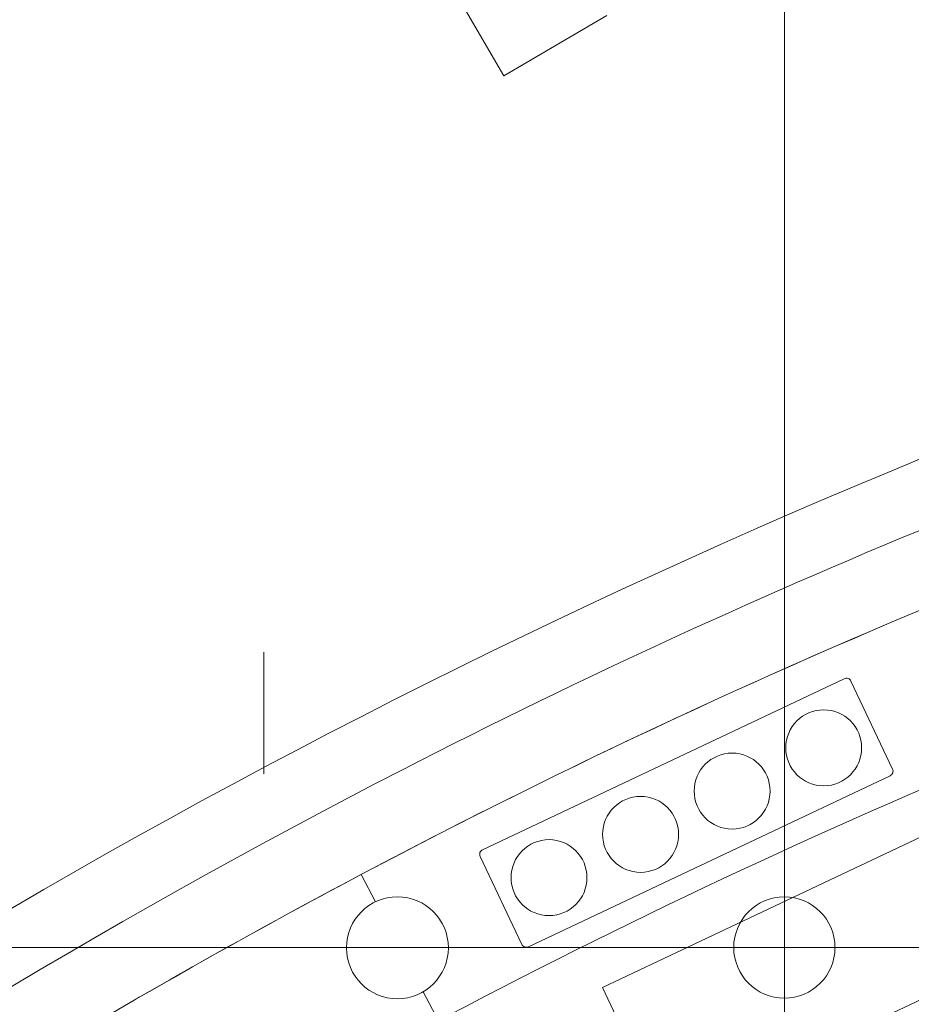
# Model space of a CAD drawing. Header units: metres. Extents: x -45 to 152, y -127 to 99.
# Tile 189 of 256: x -25.795 to -25.266, y -12.159 to -11.576. Entities that reach past the tile are written whole.
import ezdxf

# ---------------------------------------------------------------- set-up
doc = ezdxf.new("R2010")
doc.units = ezdxf.units.M
doc.linetypes.add('gestrichelt - 01', pattern=[2, 1, -1])
doc.linetypes.add('Raster 01', pattern=[2, 1, -1])
for name, color, linetype, lineweight in [('036_Bodenbelagarbeiten-350 Doppelbodenelement', 7, 'Continuous', 9), ('_1.35m (3D)', 7, 'Continuous', 9), ('_OG 2 (2D)', 7, 'Continuous', 9)]:
    doc.layers.add(name, color=color, linetype=linetype, lineweight=lineweight)
for name, color, linetype, lineweight, true_color in [('ACTES-Einrichtung Aufsicht.', 7, 'Continuous', 9, 0xa6a6a6), ('AV1-Bewegungsfläche', 7, 'gestrichelt - 01', 9, 0xd9d9d9), ('AV1-Raster', 7, 'Raster 01', 9, 0xa6a6a6)]:
    doc.layers.add(name, color=color, linetype=linetype, lineweight=lineweight, true_color=true_color)

# ---------------------------------------------------------------- blocks, each defined once
blk = doc.blocks.new('Group-2')
at = {"layer": 'AV1-Raster'}
for p, q in [((-25.65, -22.95), (-25.65, 1.35)), ((1.35, -12.15), (-40.5, -12.15))]:
    blk.add_line(p, q, dxfattribs=at)
blk = doc.blocks.new('1.35m (3D)')
at = {"layer": 'AV1-Raster', "color": 7}
blk.add_blockref('Group-2', (0, 0), dxfattribs=at)
blk = doc.blocks.new('Group-96')
at = {"color": 255, "transparency": 33554687}
blk.add_wipeout([(-25.20296, -13.12743), (-25.18909, -13.11936), (-25.17519, -13.11135), (-25.16126, -13.10339), (-25.1473, -13.09549), (-25.1333, -13.08765), (-25.11927, -13.07987), (-25.10521, -13.07214), (-25.09113, -13.06446), (-24.99266, -13.01283), (-24.8928, -12.96394), (-24.79163, -12.91784), (-24.68922, -12.87455), (-24.58565, -12.83412), (-24.48099, -12.79658), (-24.37534, -12.76194), (-24.26877, -12.73025), (-24.26209, -12.72588), (-24.25619, -12.72051), (-24.25122, -12.71427), (-24.2473, -12.70731), (-24.24455, -12.69982), (-24.24301, -12.69199), (-24.24275, -12.68401), (-24.24375, -12.6761), (-24.24377, -12.67604), (-24.24378, -12.67597), (-24.2438, -12.67591), (-24.24381, -12.67585), (-24.24382, -12.67578), (-24.24384, -12.67572), (-24.24385, -12.67566), (-24.24386, -12.6756), (-24.45971, -11.6442), (-24.46271, -11.63494), (-24.46746, -11.62644), (-24.47376, -11.61902), (-24.48138, -11.61296), (-24.49003, -11.60849), (-24.49938, -11.60579), (-24.50908, -11.60494), (-24.51876, -11.606), (-24.85258, -11.69126), (-25.17859, -11.80275), (-25.49472, -11.93976), (-25.79898, -12.10142), (-26.08946, -12.28672), (-26.36431, -12.49448), (-26.62182, -12.7234), (-26.86034, -12.97202), (-26.86039, -12.97208), (-26.86044, -12.97214), (-26.86049, -12.9722), (-26.86054, -12.97225), (-26.86059, -12.97231), (-26.86064, -12.97237), (-26.86069, -12.97243), (-26.86074, -12.97249), (-26.86033, -12.97202), (-26.866, -12.97993), (-26.87003, -12.98879), (-26.87227, -12.99827), (-26.87263, -13.008), (-26.87109, -13.01761), (-26.86772, -13.02674), (-26.86265, -13.03505), (-26.85606, -13.04222), (-26.07075, -13.74487), (-26.0645, -13.74963), (-26.05758, -13.75336), (-26.05016, -13.75595), (-26.04243, -13.75736), (-26.03458, -13.75753), (-26.02679, -13.75647), (-26.01926, -13.7542), (-26.01219, -13.75078), (-25.9201, -13.66184), (-25.82522, -13.57588), (-25.72765, -13.49299), (-25.62748, -13.41326), (-25.52482, -13.33676), (-25.41978, -13.26357), (-25.31245, -13.19377)], dxfattribs=at).dxf.layer = 'ACTES-Einrichtung Aufsicht.'
at = {"layer": 'ACTES-Einrichtung Aufsicht.', "transparency": 33554534, "flags": 128}
blk.add_lwpolyline([(-25.20296, -13.12743, -0.008083), (-25.09113, -13.06446, -0.055453), (-24.26877, -12.73025, 0.330906), (-24.24375, -12.6761, -0.002569), (-24.24386, -12.6756), (-24.45971, -11.6442, 0.41107), (-24.51876, -11.606, 0.160224), (-26.86034, -12.97202, 0.00305), (-26.86074, -12.97249), (-26.86033, -12.97202, 0.411112), (-26.85606, -13.04222), (-26.07075, -13.74487, 0.325472), (-26.01219, -13.75078, -0.063875)], format="xyb", close=True, dxfattribs=at)
at = {"color": 255, "transparency": 33554559}
blk.add_wipeout([(-24.94172, -11.80706), (-24.93255, -11.80418), (-24.92702, -11.80241), (-24.92149, -11.80066), (-24.91596, -11.79891), (-24.91042, -11.79716), (-24.90488, -11.79543), (-24.89934, -11.79371), (-24.89379, -11.79199), (-24.88825, -11.79028), (-24.88984, -11.78691), (-24.9016, -11.74867), (-24.98731, -11.77606), (-25.07239, -11.80532), (-25.15681, -11.83645), (-25.24053, -11.86943), (-25.3235, -11.90424), (-25.40568, -11.94086), (-25.48704, -11.97929), (-25.56754, -12.0195), (-25.70055, -12.09091), (-25.83083, -12.16718), (-25.95821, -12.2482), (-26.08252, -12.33387), (-26.20357, -12.42407), (-26.32122, -12.51868), (-26.43529, -12.61756), (-26.54564, -12.72058), (-26.51757, -12.74956), (-26.5156, -12.75232), (-26.43116, -12.67283), (-26.34448, -12.5958), (-26.25563, -12.52128), (-26.16468, -12.44933), (-26.07171, -12.38002), (-25.9768, -12.3134), (-25.88001, -12.24952), (-25.78143, -12.18844), (-25.7811, -12.18784), (-25.75885, -12.17499), (-25.73526, -12.16115), (-25.71157, -12.14747), (-25.68779, -12.13395), (-25.66391, -12.12059), (-25.63995, -12.10739), (-25.6159, -12.09435), (-25.59176, -12.08147), (-25.56754, -12.06876), (-25.49745, -12.03315), (-25.42668, -11.9989), (-25.35526, -11.96603), (-25.28322, -11.93456), (-25.21058, -11.90449), (-25.13737, -11.87584), (-25.06362, -11.84861), (-24.98935, -11.82282), (-24.98937, -11.82278), (-24.94174, -11.80702)], dxfattribs=at).dxf.layer = 'ACTES-Einrichtung Aufsicht.'
at = {"layer": 'ACTES-Einrichtung Aufsicht.', "flags": 128}
blk.add_lwpolyline([(-24.94172, -11.80706), (-24.93255, -11.80418, -0.002867), (-24.88825, -11.79028), (-24.88984, -11.78691), (-24.9016, -11.74867, 0.044027), (-25.56754, -12.0195, 0.073959), (-26.54564, -12.72058), (-26.51757, -12.74956), (-26.5156, -12.75232, -0.057345), (-25.78143, -12.18844), (-25.7811, -12.18784), (-25.75885, -12.17499, -0.013514), (-25.56754, -12.06876, -0.038853), (-24.98935, -11.82282), (-24.98937, -11.82278), (-24.94174, -11.80702)], format="xyb", close=True, dxfattribs=at)
at = {"color": 255, "transparency": 33554559}
blk.add_wipeout([(-25.7811, -12.18784), (-25.78143, -12.18844), (-25.88001, -12.24952), (-25.9768, -12.3134), (-26.07171, -12.38002), (-26.16468, -12.44933), (-26.25563, -12.52128), (-26.34448, -12.5958), (-26.43116, -12.67283), (-26.5156, -12.75232), (-26.44741, -12.82271), (-26.36324, -12.74352), (-26.27679, -12.66684), (-26.18814, -12.59271), (-26.09736, -12.52121), (-26.00453, -12.45239), (-25.90972, -12.38632), (-25.81302, -12.32305), (-25.71451, -12.26263), (-25.70449, -12.25671), (-25.65228, -12.22622), (-25.57276, -12.18242), (-25.48699, -12.13754), (-25.40014, -12.09478), (-25.31227, -12.05416), (-25.22342, -12.0157), (-25.13367, -11.97942), (-25.04305, -11.94536), (-24.95163, -11.91353), (-24.85945, -11.88395), (-24.86459, -11.86722), (-24.8646, -11.86722), (-24.88838, -11.79032), (-24.94172, -11.80706), (-24.98933, -11.82286), (-24.98933, -11.82285), (-24.98933, -11.82285), (-24.98934, -11.82284), (-24.98934, -11.82284), (-24.98934, -11.82283), (-24.98934, -11.82283), (-24.98935, -11.82283), (-24.98935, -11.82282), (-25.08636, -11.85683), (-25.18248, -11.8933), (-25.27764, -11.93219), (-25.37178, -11.97348), (-25.46484, -12.01716), (-25.55677, -12.06318), (-25.64749, -12.11152), (-25.73696, -12.16214), (-25.75885, -12.17499)], dxfattribs=at).dxf.layer = 'ACTES-Einrichtung Aufsicht.'
at = {"layer": 'ACTES-Einrichtung Aufsicht.'}
for p, q in [((-25.58391, -12.09788), (-25.59241, -12.08182)), ((-25.55564, -12.15131), (-25.54658, -12.16844))]:
    blk.add_line(p, q, dxfattribs=at)
at = {"layer": 'ACTES-Einrichtung Aufsicht.', "flags": 128}
blk.add_lwpolyline([(-25.7811, -12.18784), (-25.78143, -12.18844, 0.057345), (-26.5156, -12.75232), (-26.44741, -12.82271, -0.058565), (-25.71451, -12.26263), (-25.70449, -12.25671), (-25.65228, -12.22622), (-25.57276, -12.18242, -0.049045), (-24.85945, -11.88395), (-24.86459, -11.86722), (-24.8646, -11.86722), (-24.88838, -11.79032), (-24.94172, -11.80706), (-24.98933, -11.82286, -0.000416), (-24.98935, -11.82282, 0.050823), (-25.73696, -12.16214), (-25.75885, -12.17499)], format="xyb", close=True, dxfattribs=at)
at = {"color": 255, "transparency": 33554559}
for points in [[(-25.41215, -12.22741), (-25.44933, -12.14875), (-25.10395, -11.98553), (-25.06678, -12.06419)], [(-25.59884, -12.1366), (-25.59873, -12.11348), (-25.5823, -12.09722), (-25.55918, -12.09734), (-25.54292, -12.11376), (-25.54303, -12.13688), (-25.55946, -12.15314), (-25.58258, -12.15303)]]:
    blk.add_wipeout(points, dxfattribs=at).dxf.layer = 'ACTES-Einrichtung Aufsicht.'
at = {"layer": 'ACTES-Einrichtung Aufsicht.', "flags": 128}
blk.add_lwpolyline([(-25.41215, -12.22741), (-25.44933, -12.14875), (-25.10395, -11.98553), (-25.06678, -12.06419)], close=True, dxfattribs=at)
at = {"layer": 'ACTES-Einrichtung Aufsicht.'}
blk.add_circle((-25.57088, -12.12518), 0.0302, dxfattribs=at)
at = {"color": 255, "transparency": 33554559}
blk.add_wipeout([(-25.27894, -12.02331), (-25.49322, -12.12457), (-25.49378, -12.12477), (-25.49436, -12.12486), (-25.49494, -12.12483), (-25.49551, -12.12468), (-25.49605, -12.12443), (-25.49652, -12.12408), (-25.49691, -12.12365), (-25.49722, -12.12314), (-25.52183, -12.07106), (-25.52202, -12.07051), (-25.52211, -12.06993), (-25.52208, -12.06934), (-25.52194, -12.06877), (-25.52169, -12.06824), (-25.52134, -12.06777), (-25.5209, -12.06737), (-25.5204, -12.06707), (-25.30612, -11.96581), (-25.30556, -11.96561), (-25.30498, -11.96552), (-25.30439, -11.96555), (-25.30382, -11.9657), (-25.30329, -11.96595), (-25.30282, -11.9663), (-25.30243, -11.96673), (-25.30212, -11.96724), (-25.27751, -12.01932), (-25.27732, -12.01987), (-25.27723, -12.02045), (-25.27726, -12.02104), (-25.2774, -12.02161), (-25.27765, -12.02214), (-25.278, -12.02261), (-25.27844, -12.02301)], dxfattribs=at).dxf.layer = 'ACTES-Einrichtung Aufsicht.'
at = {"layer": 'ACTES-Einrichtung Aufsicht.', "flags": 128}
blk.add_lwpolyline([(-25.27894, -12.02331), (-25.49322, -12.12457, -0.414214), (-25.49722, -12.12314), (-25.52183, -12.07106, -0.414214), (-25.5204, -12.06707), (-25.30612, -11.96581, -0.414214), (-25.30212, -11.96724), (-25.27751, -12.01932, -0.414214)], format="xyb", close=True, dxfattribs=at)
at = {"color": 255, "transparency": 33554559}
for points in [[(-25.3408, -12.00674), (-25.33421, -11.99083), (-25.3183, -11.98424), (-25.30239, -11.99083), (-25.2958, -12.00674), (-25.30239, -12.02265), (-25.3183, -12.02924), (-25.33421, -12.02265)], [(-25.39505, -12.03237), (-25.38846, -12.01646), (-25.37255, -12.00987), (-25.35664, -12.01646), (-25.35005, -12.03237), (-25.35664, -12.04828), (-25.37255, -12.05487), (-25.38846, -12.04828)], [(-25.44929, -12.05801), (-25.4427, -12.0421), (-25.42679, -12.03551), (-25.41088, -12.0421), (-25.40429, -12.05801), (-25.41088, -12.07392), (-25.42679, -12.08051), (-25.4427, -12.07392)], [(-25.50354, -12.08364), (-25.49695, -12.06773), (-25.48104, -12.06114), (-25.46513, -12.06773), (-25.45854, -12.08364), (-25.46513, -12.09955), (-25.48104, -12.10614), (-25.49695, -12.09955)]]:
    blk.add_wipeout(points, dxfattribs=at).dxf.layer = 'ACTES-Einrichtung Aufsicht.'
at = {"layer": 'ACTES-Einrichtung Aufsicht.'}
for centre in [(-25.3183, -12.00674), (-25.37255, -12.03237), (-25.42679, -12.05801), (-25.48104, -12.08364)]:
    blk.add_circle(centre, 0.0225, dxfattribs=at)
blk = doc.blocks.new('Group-98')
at = {"layer": 'AV1-Bewegungsfläche', "color": 9, "flags": 128}
blk.add_lwpolyline([(-25.50775, -11.60867), (-26.01219, -10.74523, -0.063875), (-25.20296, -10.12188, -0.008083), (-25.09113, -10.05891, -0.055453), (-24.26877, -9.72469), (-23.8644, -10.40369), (-23.75773, -10.58628)], format="xyb", close=True, dxfattribs=at)
blk = doc.blocks.new('Group-101')
at = {"layer": 'ACTES-Einrichtung Aufsicht.', "color": 7}
blk.add_blockref('Group-96', (0, 0), dxfattribs=at)
at = {"layer": 'ACTES-Einrichtung Aufsicht.'}
blk.add_blockref('Group-98', (0, 0), dxfattribs=at)
blk = doc.blocks.new('OG 2 (2D)')
at = {"layer": 'ACTES-Einrichtung Aufsicht.'}
blk.add_blockref('Group-101', (0, 0), dxfattribs=at)
at = {"layer": '036_Bodenbelagarbeiten-350 Doppelbodenelement', "color": 230, "linetype": 'Continuous', "flags": 128}
for points in [[(-25.9416, -11.525), (-25.3416, -11.525), (-25.3416, -12.125), (-25.9416, -12.125)], [(-25.3416, -11.525), (-24.7416, -11.525), (-24.7416, -12.125), (-25.3416, -12.125)], [(-25.9416, -12.125), (-25.3416, -12.125), (-25.3416, -12.725), (-25.9416, -12.725)], [(-25.3416, -12.125), (-24.7416, -12.125), (-24.7416, -12.725), (-25.3416, -12.725)]]:
    blk.add_lwpolyline(points, close=True, dxfattribs=at)
at = {"layer": '036_Bodenbelagarbeiten-350 Doppelbodenelement', "color": 230, "lineweight": 18}
blk.add_circle((-25.3416, -12.125), 0.03, dxfattribs=at)

msp = doc.modelspace()

# ---------------------------------------------------------------- block references
at = {"layer": '_1.35m (3D)'}
msp.add_blockref('1.35m (3D)', (0, 0), dxfattribs=at)

# ---------------------------------------------------------------- next in the draw order: block references
at = {"layer": '_OG 2 (2D)'}
msp.add_blockref('OG 2 (2D)', (0, 0), dxfattribs=at)

doc.saveas('drawing.dxf')
